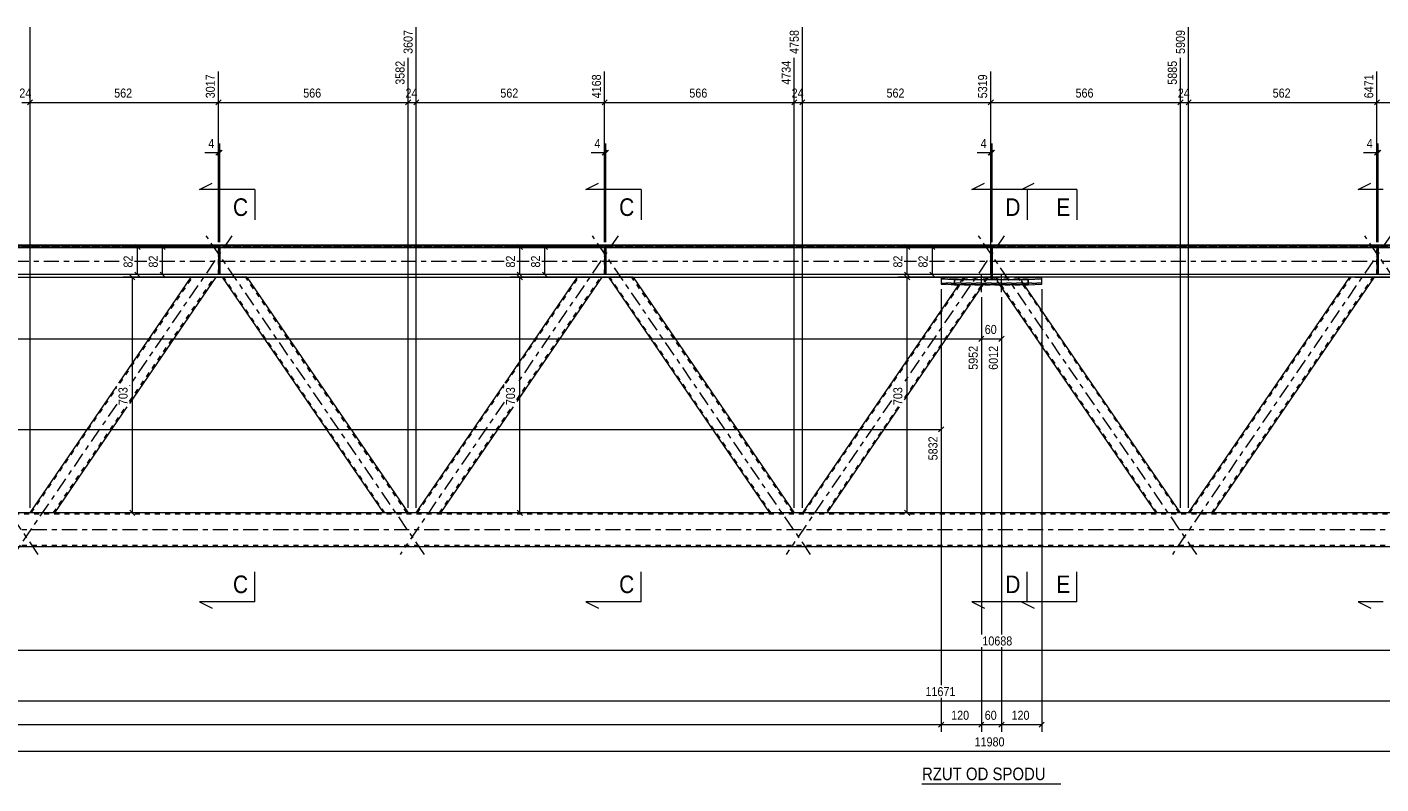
# Model space of a CAD drawing. Header units: millimetres. Extents: x 0 to 914, y 0 to 610.
# Tile 5 of 11: x 244 to 513, y 306 to 456. Entities that reach past the tile are written whole.
import ezdxf

# ---------------------------------------------------------------- set-up
doc = ezdxf.new("R2010")
doc.units = ezdxf.units.MM
for name, pattern in [('XKITLINE00', [0]), ('XKITLINE01', [4, 1, -1, 1, -1]), ('XKITLINE03', [6, 3, -1, 1, -1])]:
    doc.linetypes.add(name, pattern=pattern)
for name, color, linetype, lineweight in [('Element', 2, 'Continuous', 0), ('Inny typ obiektu', 7, 'Continuous', 0), ('Przekrój', 7, 'Continuous', 0), ('Wymiar', 4, 'Continuous', 0), ('Śruba', 3, 'Continuous', 0)]:
    doc.layers.add(name, color=color, linetype=linetype, lineweight=lineweight)
doc.styles.add('ARIAL', font='ARIAL.TTF')

msp = doc.modelspace()

# ---------------------------------------------------------------- linework, layer by layer
at = {"layer": 'Element', "linetype": 'XKITLINE03', "lineweight": 0}
for p, q in [((284.4, 414.73), (264.02, 384.94)), ((322.65, 351.39), (279.31, 414.73)), ((361.16, 414.73), (341.02, 385.3)), ((399.41, 351.39), (356.06, 414.73)), ((437.91, 414.73), (417.86, 385.42)), ((476.16, 351.39), (432.82, 414.73)), ((514.66, 414.73), (471.32, 351.39)), ((552.91, 351.39), (509.57, 414.73)), ((193.02, 409.67), (262.5, 409.67)), ((265.02, 409.67), (267.5, 409.67)), ((270.02, 409.67), (338.5, 409.67)), ((341.02, 409.67), (343.5, 409.67)), ((346.02, 409.67), (415.5, 409.67)), ((418.02, 409.67), (420.5, 409.67)), ((423.02, 409.67), (519.5, 409.67)), ((261.5, 381.26), (241.06, 351.39)), ((338.5, 381.62), (317.81, 351.39)), ((415.5, 381.98), (394.57, 351.39)), ((245.9, 351.39), (228.48, 376.84)), ((70.62, 356.31), (800.1, 356.31))]:
    msp.add_line(p, q, dxfattribs=at)
at = {"layer": 'Element', "linetype": 'XKITLINE00', "lineweight": 0}
for p, q in [((36.56, 412.87), (834.16, 412.87)), ((834.16, 412.87), (36.56, 412.87)), ((834.16, 412.75), (36.56, 412.75)), ((36.56, 412.48), (834.16, 412.48)), ((281.72, 412.34), (205.23, 412.34)), ((281.72, 412.48), (281.72, 407.01)), ((281.72, 412.48), (281.98, 412.48)), ((281.98, 412.48), (281.98, 407.01)), ((358.47, 412.34), (281.98, 412.34)), ((358.47, 412.48), (358.47, 407.01)), ((358.47, 412.48), (358.74, 412.48)), ((358.74, 412.48), (358.74, 407.01)), ((435.23, 412.34), (358.74, 412.34)), ((435.23, 412.48), (435.49, 412.48)), ((435.23, 412.48), (435.23, 406.18)), ((435.23, 412.48), (435.49, 412.48)), ((435.49, 412.48), (435.49, 406.18)), ((511.98, 412.34), (435.49, 412.34)), ((511.98, 412.48), (511.98, 407.01)), ((511.98, 412.48), (512.25, 412.48)), ((512.25, 412.48), (512.25, 407.01)), ((588.74, 412.34), (512.25, 412.34)), ((435.23, 407.01), (46.03, 407.01)), ((46.03, 406.47), (435.23, 406.47)), ((261.92, 385.42), (276.33, 406.47)), ((281.18, 406.47), (264.02, 381.4)), ((281.98, 407.01), (281.72, 407.01)), ((314.58, 359.64), (282.53, 406.47)), ((287.38, 406.47), (319.43, 359.64)), ((338.68, 385.42), (353.08, 406.47)), ((357.93, 406.47), (341.02, 381.76)), ((358.74, 407.01), (358.47, 407.01)), ((391.33, 359.64), (359.29, 406.47)), ((364.13, 406.47), (396.18, 359.64)), ((429.77, 406.37), (425.36, 406.37)), ((425.36, 406.37), (425.36, 405.08)), ((429.77, 406.37), (425.36, 406.37)), ((429.84, 406.47), (429.74, 406.32)), ((434.69, 406.47), (434.58, 406.32)), ((435.23, 406.37), (434.62, 406.37)), ((435.23, 406.37), (434.62, 406.37)), ((824.69, 407.01), (435.49, 407.01)), ((822.22, 406.47), (435.49, 406.47)), ((436.11, 406.37), (435.49, 406.37)), ((436.11, 406.37), (435.49, 406.37)), ((436.14, 406.32), (436.04, 406.47)), ((440.99, 406.32), (440.89, 406.47)), ((445.36, 406.37), (440.96, 406.37)), ((445.36, 406.37), (440.96, 406.37)), ((445.36, 405.08), (445.36, 406.37)), ((474.55, 359.64), (506.59, 406.47)), ((511.44, 406.47), (479.39, 359.64)), ((512.25, 407.01), (511.98, 407.01)), ((428.83, 404.99), (397.79, 359.64)), ((433.67, 404.99), (418.02, 382.12)), ((425.36, 406.14), (428.03, 406.06)), ((428.03, 404.99), (425.36, 405.08)), ((428.03, 406.06), (442.69, 406.06)), ((428.03, 406.06), (428.03, 404.99)), ((442.69, 404.99), (428.03, 404.99)), ((435.49, 406.18), (435.23, 406.18)), ((468.09, 359.64), (437.05, 404.99)), ((472.94, 359.64), (441.9, 404.99)), ((442.69, 406.06), (445.36, 406.14)), ((442.69, 406.06), (442.69, 404.99)), ((442.69, 404.99), (445.36, 405.08)), ((321.04, 359.64), (338.5, 385.16)), ((244.28, 359.64), (261.5, 384.8)), ((263.54, 380.7), (249.13, 359.64)), ((340.29, 380.7), (325.88, 359.64)), ((417.05, 380.7), (402.64, 359.64)), ((780.1, 359.64), (90.63, 359.64)), ((80.62, 352.98), (790.1, 352.98))]:
    msp.add_line(p, q, dxfattribs=at)
at = {"layer": 'Element', "linetype": 'XKITLINE01', "lineweight": 0}
for p, q in [((36.56, 412.87), (834.16, 412.87)), ((36.56, 412.75), (834.16, 412.75)), ((36.56, 412.61), (834.16, 412.61)), ((36.56, 412.61), (834.16, 412.61)), ((834.16, 412.48), (36.56, 412.48)), ((281.72, 407.01), (281.72, 412.61)), ((281.72, 412.61), (281.98, 412.61)), ((281.72, 412.61), (281.72, 408.01)), ((281.72, 412.61), (281.98, 412.61)), ((281.72, 412.48), (281.98, 412.48)), ((281.98, 412.34), (281.72, 412.34)), ((281.98, 412.34), (281.72, 412.34)), ((281.98, 412.34), (281.72, 412.34)), ((281.98, 412.61), (281.98, 407.01)), ((281.98, 408.01), (281.98, 412.61)), ((358.47, 407.01), (358.47, 412.61)), ((358.47, 412.61), (358.74, 412.61)), ((358.47, 412.61), (358.47, 408.01)), ((358.47, 412.61), (358.74, 412.61)), ((358.47, 412.48), (358.74, 412.48)), ((358.74, 412.34), (358.47, 412.34)), ((358.74, 412.34), (358.47, 412.34)), ((358.74, 412.34), (358.47, 412.34)), ((358.74, 412.61), (358.74, 407.01)), ((358.74, 408.01), (358.74, 412.61)), ((435.23, 407.01), (435.23, 412.61)), ((435.23, 412.61), (435.49, 412.61)), ((435.23, 412.61), (435.23, 407.01)), ((435.23, 412.61), (435.49, 412.61)), ((435.49, 412.61), (435.23, 412.61)), ((435.23, 412.61), (435.23, 406.18)), ((435.23, 412.61), (435.23, 412.48)), ((435.23, 412.61), (435.49, 412.61)), ((435.23, 412.48), (435.49, 412.48)), ((435.23, 412.48), (435.49, 412.48)), ((435.49, 412.34), (435.23, 412.34)), ((435.49, 412.34), (435.23, 412.34)), ((435.49, 412.34), (435.23, 412.34)), ((435.23, 412.34), (435.49, 412.34)), ((435.49, 412.34), (435.23, 412.34)), ((435.23, 412.34), (435.49, 412.34)), ((435.49, 412.34), (435.23, 412.34)), ((435.49, 412.61), (435.49, 407.01)), ((435.49, 407.01), (435.49, 412.61)), ((435.49, 412.61), (435.49, 406.18)), ((435.49, 412.61), (435.49, 412.48)), ((511.98, 407.01), (511.98, 412.61)), ((511.98, 412.61), (512.25, 412.61)), ((511.98, 412.61), (511.98, 408.01)), ((511.98, 412.61), (512.25, 412.61)), ((511.98, 412.48), (512.25, 412.48)), ((512.25, 412.34), (511.98, 412.34)), ((512.25, 412.34), (511.98, 412.34)), ((512.25, 412.34), (511.98, 412.34)), ((512.25, 412.61), (512.25, 407.01)), ((512.25, 408.01), (512.25, 412.61)), ((281.98, 411.34), (281.72, 411.34)), ((281.72, 411.34), (281.98, 411.34)), ((358.74, 411.34), (358.47, 411.34)), ((358.47, 411.34), (358.74, 411.34)), ((435.49, 411.34), (435.23, 411.34)), ((435.49, 411.34), (435.23, 411.34)), ((512.25, 411.34), (511.98, 411.34)), ((511.98, 411.34), (512.25, 411.34)), ((834.16, 407.01), (36.56, 407.01)), ((262.17, 385.42), (276.57, 406.47)), ((264.02, 381.76), (280.93, 406.47)), ((281.18, 406.47), (276.33, 406.47)), ((281.72, 408.01), (281.98, 408.01)), ((281.72, 408.01), (281.98, 408.01)), ((281.98, 407.01), (281.72, 407.01)), ((287.38, 406.47), (282.53, 406.47)), ((314.82, 359.64), (282.78, 406.47)), ((319.18, 359.64), (287.14, 406.47)), ((338.92, 385.42), (353.33, 406.47)), ((341.02, 382.12), (357.69, 406.47)), ((357.93, 406.47), (353.08, 406.47)), ((358.47, 408.01), (358.74, 408.01)), ((358.47, 408.01), (358.74, 408.01)), ((358.74, 407.01), (358.47, 407.01)), ((364.13, 406.47), (359.29, 406.47)), ((391.58, 359.64), (359.53, 406.47)), ((395.94, 359.64), (363.89, 406.47)), ((430.08, 406.47), (415.67, 385.42)), ((434.44, 406.47), (418.02, 382.47)), ((425.36, 406.37), (425.36, 405.08)), ((434.62, 406.37), (429.77, 406.37)), ((434.62, 406.37), (429.77, 406.37)), ((434.69, 406.47), (429.84, 406.47)), ((435.23, 408.01), (435.49, 408.01)), ((435.23, 408.01), (435.49, 408.01)), ((435.49, 407.01), (435.23, 407.01)), ((435.23, 407.01), (435.49, 407.01)), ((435.49, 407.01), (435.23, 407.01)), ((435.23, 407.01), (435.49, 407.01)), ((435.23, 407.01), (435.49, 407.01)), ((435.23, 407.01), (435.49, 407.01)), ((435.49, 407.01), (435.23, 407.01)), ((435.23, 406.47), (435.49, 406.47)), ((435.49, 406.37), (435.23, 406.37)), ((435.49, 406.37), (435.23, 406.37)), ((440.89, 406.47), (436.04, 406.47)), ((440.96, 406.37), (436.11, 406.37)), ((440.96, 406.37), (436.11, 406.37)), ((468.33, 359.64), (436.28, 406.47)), ((472.69, 359.64), (440.65, 406.47)), ((445.36, 405.08), (445.36, 406.37)), ((474.79, 359.64), (506.84, 406.47)), ((479.15, 359.64), (511.2, 406.47)), ((511.44, 406.47), (506.59, 406.47)), ((511.98, 408.01), (512.25, 408.01)), ((511.98, 408.01), (512.25, 408.01)), ((512.25, 407.01), (511.98, 407.01)), ((428.03, 406.06), (425.36, 406.14)), ((425.36, 406.14), (425.36, 405.31)), ((445.36, 405.31), (425.36, 405.31)), ((425.36, 405.31), (445.36, 405.31)), ((425.36, 405.08), (428.03, 404.99)), ((428.03, 404.99), (428.03, 406.06)), ((442.69, 406.06), (428.03, 406.06)), ((428.03, 404.99), (442.69, 404.99)), ((429.74, 406.32), (428.83, 404.99)), ((434.58, 406.32), (433.67, 404.99)), ((435.23, 406.27), (435.49, 406.27)), ((435.23, 406.27), (435.49, 406.27)), ((435.49, 406.18), (435.23, 406.18)), ((437.05, 404.99), (436.14, 406.32)), ((441.9, 404.99), (440.99, 406.32)), ((442.69, 406.06), (445.36, 406.14)), ((442.69, 404.99), (442.69, 406.06)), ((442.69, 404.99), (445.36, 405.08)), ((321.28, 359.64), (338.5, 384.81)), ((415.5, 385.17), (398.03, 359.64)), ((244.53, 359.64), (261.5, 384.45)), ((248.89, 359.64), (263.29, 380.7)), ((325.64, 359.64), (340.05, 380.7)), ((416.8, 380.7), (402.4, 359.64)), ((790.1, 359.38), (80.62, 359.38)), ((249.13, 359.64), (244.28, 359.64)), ((319.43, 359.64), (314.58, 359.64)), ((325.88, 359.64), (321.04, 359.64)), ((396.18, 359.64), (391.33, 359.64)), ((402.64, 359.64), (397.79, 359.64)), ((472.94, 359.64), (468.09, 359.64)), ((479.39, 359.64), (474.55, 359.64)), ((80.62, 353.24), (790.1, 353.24))]:
    msp.add_line(p, q, dxfattribs=at)
at = {"layer": 'Inny typ obiektu', "linetype": 'XKITLINE00', "lineweight": 0}
msp.add_line((421.56, 305.74), (449.16, 305.74), dxfattribs=at)
at = {"layer": 'Przekrój', "linetype": 'XKITLINE00', "lineweight": 0}
for p, q in [((277.98, 423.92), (280.48, 425.17)), ((282.98, 423.92), (277.98, 423.92)), ((288.98, 423.92), (282.98, 423.92)), ((288.98, 423.92), (288.98, 417.92)), ((354.74, 423.92), (357.24, 425.17)), ((359.74, 423.92), (354.74, 423.92)), ((365.74, 423.92), (359.74, 423.92)), ((365.74, 423.92), (365.74, 417.92)), ((431.49, 423.92), (433.99, 425.17)), ((436.49, 423.92), (431.49, 423.92)), ((442.49, 423.92), (436.49, 423.92)), ((441.36, 423.92), (443.86, 425.17)), ((446.36, 423.92), (441.36, 423.92)), ((442.49, 423.92), (442.49, 417.92)), ((452.36, 423.92), (446.36, 423.92)), ((452.36, 423.92), (452.36, 417.92)), ((508.25, 423.92), (510.75, 425.17)), ((513.25, 423.92), (508.25, 423.92)), ((288.98, 341.93), (288.98, 347.93)), ((365.74, 341.93), (365.74, 347.93)), ((442.49, 341.93), (442.49, 347.93)), ((452.36, 341.93), (452.36, 347.93)), ((277.98, 341.93), (280.48, 340.68)), ((282.98, 341.93), (277.98, 341.93)), ((288.98, 341.93), (282.98, 341.93)), ((354.74, 341.93), (357.24, 340.68)), ((359.74, 341.93), (354.74, 341.93)), ((365.74, 341.93), (359.74, 341.93)), ((431.49, 341.93), (433.99, 340.68)), ((436.49, 341.93), (431.49, 341.93)), ((442.49, 341.93), (436.49, 341.93)), ((441.36, 341.93), (443.86, 340.68)), ((446.36, 341.93), (441.36, 341.93)), ((452.36, 341.93), (446.36, 341.93)), ((508.25, 341.93), (510.75, 340.68)), ((513.25, 341.93), (508.25, 341.93))]:
    msp.add_line(p, q, dxfattribs=at)
at = {"layer": 'Wymiar', "linetype": 'XKITLINE00', "lineweight": 0}
for p, q in [((244.28, 360.64), (244.28, 456.22)), ((244.28, 444.36), (244.28, 456.22)), ((321.04, 360.64), (321.04, 456.22)), ((321.04, 444.36), (321.04, 456.22)), ((397.79, 444.36), (397.79, 456.22)), ((397.79, 360.64), (397.79, 456.22)), ((474.55, 360.64), (474.55, 456.22)), ((474.55, 444.36), (474.55, 456.22)), ((319.43, 444.36), (319.43, 450.1)), ((319.43, 360.64), (319.43, 450.1)), ((396.18, 444.36), (396.18, 450.1)), ((396.18, 360.64), (396.18, 450.1)), ((472.94, 444.36), (472.94, 450.1)), ((472.94, 360.64), (472.94, 450.1)), ((281.72, 413.48), (281.72, 447.4)), ((281.72, 413.48), (281.72, 447.4)), ((358.47, 413.48), (358.47, 447.4)), ((358.47, 413.48), (358.47, 447.4)), ((435.23, 407.18), (435.23, 447.4)), ((435.23, 407.18), (435.23, 447.4)), ((511.98, 413.48), (511.98, 447.4)), ((511.98, 413.48), (511.98, 447.4)), ((244.79, 441.75), (243.77, 440.73)), ((244.79, 441.75), (243.77, 440.73)), ((244.28, 360.64), (244.28, 441.84)), ((282.23, 441.75), (281.21, 440.73)), ((282.23, 441.75), (281.21, 440.73)), ((319.94, 441.75), (318.92, 440.73)), ((319.94, 441.75), (318.92, 440.73)), ((319.43, 360.64), (319.43, 441.84)), ((321.55, 441.75), (320.53, 440.73)), ((321.55, 441.75), (320.53, 440.73)), ((321.04, 360.64), (321.04, 441.84)), ((358.98, 441.75), (357.96, 440.73)), ((358.98, 441.75), (357.96, 440.73)), ((396.69, 441.75), (395.67, 440.73)), ((396.69, 441.75), (395.67, 440.73)), ((396.18, 360.64), (396.18, 441.84)), ((398.3, 441.75), (397.28, 440.73)), ((398.3, 441.75), (397.28, 440.73)), ((397.79, 360.64), (397.79, 441.84)), ((435.74, 441.75), (434.72, 440.73)), ((435.74, 441.75), (434.72, 440.73)), ((473.45, 441.75), (472.43, 440.73)), ((473.45, 441.75), (472.43, 440.73)), ((472.94, 360.64), (472.94, 441.84)), ((475.06, 441.75), (474.04, 440.73)), ((475.06, 441.75), (474.04, 440.73)), ((474.55, 360.64), (474.55, 441.84)), ((512.49, 441.75), (511.47, 440.73)), ((512.49, 441.75), (511.47, 440.73)), ((242.67, 441.24), (244.28, 441.24)), ((244.28, 441.24), (281.72, 441.24)), ((281.72, 441.24), (319.43, 441.24)), ((319.43, 441.24), (321.04, 441.24)), ((321.04, 441.24), (358.47, 441.24)), ((358.47, 441.24), (396.18, 441.24)), ((396.18, 441.24), (397.79, 441.24)), ((397.79, 441.24), (435.23, 441.24)), ((435.23, 441.24), (472.94, 441.24)), ((472.94, 441.24), (474.55, 441.24)), ((474.55, 441.24), (511.98, 441.24)), ((511.98, 441.24), (549.69, 441.24)), ((281.72, 431.24), (279.03, 431.24)), ((281.72, 431.24), (279.03, 431.24)), ((282.23, 431.75), (281.21, 430.73)), ((282.49, 431.75), (281.47, 430.73)), ((281.72, 413.48), (281.72, 433.1)), ((281.72, 431.24), (281.98, 431.24)), ((281.98, 413.48), (281.98, 433.1)), ((358.47, 431.24), (355.79, 431.24)), ((358.47, 431.24), (355.79, 431.24)), ((358.98, 431.75), (357.96, 430.73)), ((359.25, 431.75), (358.23, 430.73)), ((358.47, 413.48), (358.47, 433.1)), ((358.47, 431.24), (358.74, 431.24)), ((358.74, 413.48), (358.74, 433.1)), ((435.23, 431.24), (432.54, 431.24)), ((435.23, 431.24), (432.54, 431.24)), ((435.74, 431.75), (434.72, 430.73)), ((436, 431.75), (434.98, 430.73)), ((435.23, 407.18), (435.23, 433.1)), ((435.23, 431.24), (435.49, 431.24)), ((435.49, 413.48), (435.49, 433.1)), ((511.98, 431.24), (509.3, 431.24)), ((511.98, 431.24), (509.3, 431.24)), ((512.49, 431.75), (511.47, 430.73)), ((512.76, 431.75), (511.74, 430.73)), ((511.98, 413.48), (511.98, 433.1)), ((511.98, 431.24), (512.25, 431.24)), ((512.25, 413.48), (512.25, 433.1)), ((280.72, 412.48), (263.76, 412.48)), ((265.11, 412.99), (266.13, 411.97)), ((265.62, 407.01), (265.62, 412.48)), ((280.98, 412.48), (268.76, 412.48)), ((270.11, 412.99), (271.13, 411.97)), ((270.62, 407.01), (270.62, 412.48)), ((357.47, 412.48), (339.76, 412.48)), ((341.11, 412.99), (342.13, 411.97)), ((341.62, 407.01), (341.62, 412.48)), ((357.74, 412.48), (344.76, 412.48)), ((346.11, 412.99), (347.13, 411.97)), ((346.62, 407.01), (346.62, 412.48)), ((434.23, 412.48), (416.76, 412.48)), ((418.11, 412.99), (419.13, 411.97)), ((418.62, 407.01), (418.62, 412.48)), ((434.49, 412.48), (421.76, 412.48)), ((423.11, 412.99), (424.13, 411.97)), ((423.62, 407.01), (423.62, 412.48)), ((286.38, 406.47), (262.76, 406.47)), ((280.72, 407.01), (263.76, 407.01)), ((264.11, 406.98), (265.13, 405.96)), ((264.62, 359.64), (264.62, 406.47)), ((265.11, 407.52), (266.13, 406.5)), ((280.72, 407.01), (268.76, 407.01)), ((270.11, 407.52), (271.13, 406.5)), ((357.47, 407.01), (339.76, 407.01)), ((363.13, 406.47), (339.76, 406.47)), ((341.11, 407.52), (342.13, 406.5)), ((341.11, 406.98), (342.13, 405.96)), ((341.62, 359.64), (341.62, 406.47)), ((357.47, 407.01), (344.76, 407.01)), ((346.11, 407.52), (347.13, 406.5)), ((434.23, 407.01), (416.76, 407.01)), ((439.89, 406.47), (416.76, 406.47)), ((418.11, 407.52), (419.13, 406.5)), ((418.11, 406.98), (419.13, 405.96)), ((418.62, 359.64), (418.62, 406.47)), ((434.23, 407.01), (421.76, 407.01)), ((423.11, 407.52), (424.13, 406.5)), ((507.59, 406.47), (530.06, 406.47)), ((425.36, 404.08), (425.36, 325.36)), ((425.36, 404.08), (425.36, 325.36)), ((425.36, 404.08), (425.36, 370.08)), ((445.36, 404.08), (445.36, 316.09)), ((433.36, 402.53), (433.36, 335.43)), ((433.36, 402.53), (433.36, 388.08)), ((433.36, 402.53), (433.36, 335.43)), ((433.36, 402.53), (433.36, 388.08)), ((437.36, 402.53), (437.36, 335.43)), ((437.36, 402.53), (437.36, 388.08)), ((437.36, 402.53), (437.36, 335.43)), ((36.56, 394.24), (433.36, 394.24)), ((433.87, 394.75), (432.85, 393.73)), ((433.87, 394.75), (432.9, 393.78)), ((433.36, 394.24), (437.36, 394.24)), ((437.87, 394.75), (436.85, 393.73)), ((425.87, 376.75), (424.85, 375.73)), ((36.56, 376.24), (425.36, 376.24)), ((275.33, 359.64), (262.76, 359.64)), ((264.11, 360.15), (265.13, 359.13)), ((352.08, 359.64), (339.76, 359.64)), ((341.11, 360.15), (342.13, 359.13)), ((428.84, 359.64), (416.76, 359.64)), ((418.11, 360.15), (419.13, 359.13)), ((80.62, 332.31), (793.17, 332.31)), ((433.36, 332.91), (433.36, 316.09)), ((433.36, 332.91), (433.36, 316.09)), ((437.36, 332.91), (437.36, 316.09)), ((437.36, 332.91), (437.36, 316.09)), ((36.56, 322.24), (814.6, 322.24)), ((425.36, 322.84), (425.36, 316.09)), ((425.36, 322.84), (425.36, 316.09)), ((36.56, 317.53), (425.36, 317.53)), ((425.87, 318.04), (424.85, 317.03)), ((425.87, 318.04), (424.85, 317.03)), ((425.36, 317.53), (433.36, 317.53)), ((433.87, 318.04), (432.85, 317.03)), ((433.87, 318.04), (432.85, 317.03)), ((433.36, 317.53), (437.36, 317.53)), ((437.87, 318.04), (436.85, 317.03)), ((437.87, 318.04), (436.85, 317.03)), ((437.36, 317.53), (445.36, 317.53)), ((445.87, 318.04), (444.85, 317.03)), ((36.03, 312.24), (834.69, 312.24))]:
    msp.add_line(p, q, dxfattribs=at)
at = {"layer": 'Śruba', "linetype": 'XKITLINE00', "lineweight": 0}
for p, q in [((433.36, 403.53), (433.36, 406.87)), ((433.36, 403.53), (433.36, 406.87)), ((437.36, 403.53), (437.36, 406.87)), ((437.36, 403.53), (437.36, 406.87))]:
    msp.add_line(p, q, dxfattribs=at)

# ---------------------------------------------------------------- texts
at = {"layer": 'Inny typ obiektu', "style": 'ARIAL', "width": 0.85}
msp.add_text('RZUT OD SPODU', height=2.5, dxfattribs=at).set_placement((421.56, 306.49))
at = {"layer": 'Przekrój', "style": 'ARIAL', "width": 0.85}
for s, p in [('C', (284.61, 418.67)), ('C', (361.37, 418.67)), ('D', (438.12, 418.67)), ('E', (448.25, 418.67)), ('C', (284.61, 343.68)), ('C', (361.37, 343.68)), ('D', (438.12, 343.68)), ('E', (448.25, 343.68))]:
    msp.add_text(s, height=3.5, dxfattribs=at).set_placement(p)
at = {"layer": 'Wymiar', "style": 'ARIAL', "width": 0.85}
for s, p in [('3607', (320.32, 450.88)), ('4758', (397.07, 450.88)), ('5909', (473.83, 450.88)), ('3582', (318.71, 444.76)), ('4734', (395.46, 444.76)), ('5885', (472.22, 444.76)), ('3017', (281, 442.06)), ('4168', (357.75, 442.06)), ('5319', (434.51, 442.06)), ('6471', (511.26, 442.06)), ('82', (264.66, 408.41)), ('82', (269.66, 408.41)), ('82', (340.66, 408.41)), ('82', (345.66, 408.41)), ('82', (417.66, 408.41)), ('82', (422.66, 408.41)), ('5952', (432.64, 388.08)), ('6012', (436.64, 388.08)), ('703', (263.66, 381.06)), ('703', (340.66, 381.06)), ('703', (417.66, 381.06)), ('5832', (424.64, 370.08))]:
    msp.add_text(s, height=1.8, rotation=90.0002, dxfattribs=at).set_placement(p)
for s, p in [('24', (242.14, 442.2)), ('562', (261, 442.2)), ('566', (298.57, 442.2)), ('24', (318.9, 442.2)), ('562', (337.75, 442.2)), ('566', (375.32, 442.2)), ('24', (395.65, 442.2)), ('562', (414.51, 442.2)), ('566', (452.08, 442.2)), ('24', (472.41, 442.2)), ('562', (491.26, 442.2)), ('4', (279.71, 432.2)), ('4', (356.46, 432.2)), ('4', (433.22, 432.2)), ('4', (509.97, 432.2)), ('60', (434.03, 395.2)), ('10688', (433.56, 333.27)), ('11671', (422.25, 323.2)), ('120', (427.36, 318.49)), ('60', (434.03, 318.49)), ('120', (439.36, 318.49)), ('11980', (432.02, 313.2))]:
    msp.add_text(s, height=1.8, dxfattribs=at).set_placement(p)

doc.saveas('drawing.dxf')
